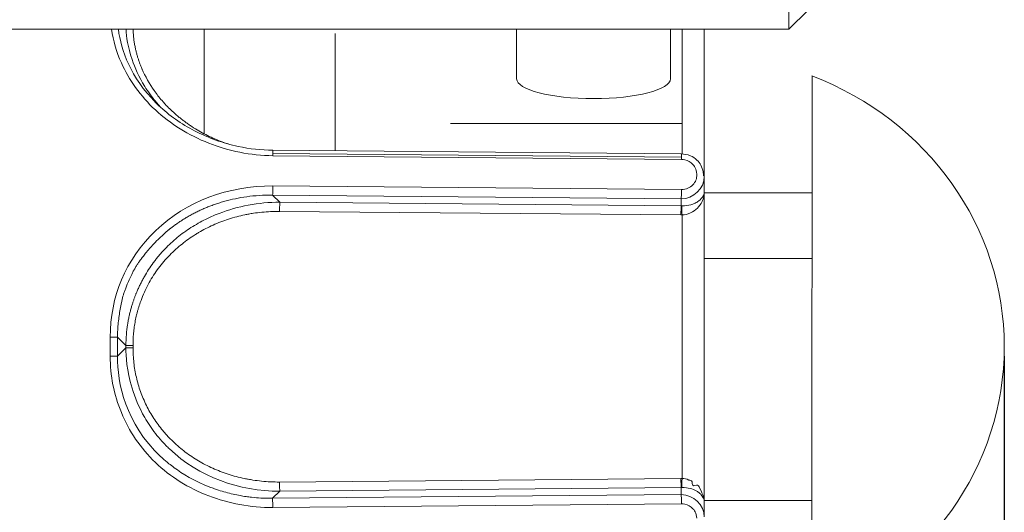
# Model space of a CAD drawing. Extents: x 0 to 283, y -70 to 196.
# Tile 9 of 30: x 147.2 to 153.6, y 104.87 to 108.08. Entities that reach past the tile are written whole.
import ezdxf

# ---------------------------------------------------------------- set-up
doc = ezdxf.new("R2010")
doc.units = 0
doc.layers.get('DEFPOINTS').update_dxf_attribs({"linetype": 'CONTINUOUS'})
doc.layers.add('VISIBLE', color=255, linetype='CONTINUOUS', lineweight=0)
doc.styles.add('SANSSERIF', font='sanss___.ttf')
doc.dimstyles.get("Standard").update_dxf_attribs({"dimtxt": 0.18, "dimasz": 0.18, "dimexe": 0.18, "dimexo": 0.0625, "dimgap": 0.09, "dimtad": 0, "dimtih": 1, "dimtoh": 1, "dimdec": 1, "dimzin": 0, "dimdsep": 46, "dimtxsty": 'SANSSERIF', "dimcen": 0.09, "dimadec": 0, "dimazin": 0, "dimtfac": 1, "dimtdec": 1, "dimtofl": 0, "dimtmove": 0, "dimatfit": 3, "dimfxl": 1, "dimtolj": 1, "dimtzin": 0, "dimarcsym": 0})

# ---------------------------------------------------------------- blocks, each defined once
blk = doc.blocks.new('*D20')
at = {"layer": 'DEFPOINTS', "color": 0, "transparency": 16777216}
for p in [(153.6021, 105.9507), (140.8021, 89.7007), (140.8021, 61.7723)]:
    blk.add_point(p, dxfattribs=at)
at = {"layer": 'VISIBLE', "color": 0, "lineweight": -2, "transparency": 16777216}
for p, q in [((153.6021, 105.8882), (153.6021, 61.5923)), ((140.8021, 89.6382), (140.8021, 61.5923)), ((143.3021, 61.7723), (143.9057, 61.7723)), ((151.1021, 61.7723), (150.4986, 61.7723))]:
    blk.add_line(p, q, dxfattribs=at)
at = {"layer": 'VISIBLE', "color": 0, "transparency": 16777216}
for points in [[(143.3021, 62.1889), (143.3021, 61.3556), (140.8021, 61.7723)], [(151.1021, 62.1889), (151.1021, 61.3556), (153.6021, 61.7723)]]:
    blk.add_solid(points, dxfattribs=at)
at = {"layer": 'VISIBLE', "color": 0, "transparency": 16777216, "insert": (147.2021, 61.7723), "char_height": 2.5, "attachment_point": 5, "style": 'SANSSERIF'}
blk.add_mtext('\\A1;25.6', dxfattribs=at)

msp = doc.modelspace()

# ---------------------------------------------------------------- linework, layer by layer
at = {"layer": 'VISIBLE'}
for p, q in [((152.2021, 115.9507), (152.2021, 108.0132)), ((152.3271, 108.1382), (152.2021, 108.0132)), ((146.0771, 108.0132), (152.2021, 108.0132)), ((148.4021, 108.0132), (148.4021, 107.923)), ((149.2521, 107.2236), (149.2521, 107.9869)), ((149.2521, 107.9869), (149.2521, 107.9869)), ((150.4321, 108.0132), (150.4321, 107.692)), ((151.4321, 108.0132), (151.4321, 107.692)), ((151.5073, 107.2032), (151.5073, 108.0132)), ((151.6521, 107.056), (151.6521, 108.0132)), ((148.4021, 107.923), (148.4021, 107.3338)), ((152.3524, 107.7106), (152.3521, 104.9507)), ((148.0876, 107.5361), (148.1054, 107.5188)), ((148.1067, 107.5193), (148.1174, 107.5075)), ((150.0021, 107.4007), (151.5073, 107.4007)), ((148.8468, 107.2273), (151.5026, 107.2033)), ((148.8468, 107.2272), (148.8468, 107.2272)), ((148.8479, 107.206), (151.5037, 107.1819)), ((151.5026, 107.2033), (151.5026, 107.2033)), ((151.5039, 107.1671), (148.8481, 107.1916)), ((151.652, 107.061), (151.6521, 107.056)), ((151.6521, 106.9599), (151.6521, 107.056)), ((151.5039, 106.9722), (148.8481, 106.9957)), ((151.6521, 106.9627), (151.6521, 106.9599)), ((151.6521, 105.9507), (151.6521, 106.9599)), ((151.6521, 106.9507), (152.3521, 106.9507)), ((148.8463, 106.9358), (151.5021, 106.9118)), ((148.8463, 106.9358), (148.893, 106.8891)), ((148.893, 106.8891), (151.5021, 106.8655)), ((151.5021, 106.9118), (151.5021, 106.8655)), ((151.5004, 106.8067), (148.8912, 106.8302)), ((151.5073, 106.8655), (151.5021, 106.8655)), ((151.5073, 106.8067), (151.5004, 106.8067)), ((151.5073, 105.0946), (151.5073, 106.8067)), ((152.3521, 106.5243), (151.6521, 106.5243)), ((147.855, 106.1955), (147.8736, 106.2788)), ((147.7908, 106.0131), (147.7907, 105.9507)), ((147.8925, 105.9577), (147.8374, 106.0129)), ((147.7907, 105.9507), (147.7907, 105.8887)), ((147.8573, 105.9084), (147.8925, 105.9436)), ((147.8925, 105.9577), (147.8925, 105.9436)), ((147.9391, 105.9576), (147.9391, 105.9437)), ((151.6521, 104.9415), (151.6521, 105.9507)), ((147.7907, 105.8887), (147.8374, 105.8885)), ((147.8374, 105.8885), (147.8573, 105.9084)), ((148.1411, 105.3955), (148.17, 105.3635)), ((148.17, 105.3635), (148.201, 105.3324)), ((148.8912, 105.0711), (151.5004, 105.0947)), ((151.5073, 105.0946), (151.5004, 105.0947)), ((151.5021, 105.0358), (148.893, 105.0122)), ((151.5021, 105.0358), (151.5073, 105.0358)), ((151.5021, 105.0358), (151.5021, 104.9896)), ((151.5509, 105.0844), (151.557, 105.0826)), ((151.557, 105.0826), (151.5634, 105.0811)), ((151.5725, 105.0721), (151.5739, 105.0613)), ((151.5902, 105.0483), (151.6004, 105.051)), ((151.6004, 105.051), (151.6083, 105.0508)), ((151.6182, 105.0398), (151.6338, 105.0086)), ((148.893, 105.0122), (148.8463, 104.9656)), ((148.8463, 104.9656), (151.5021, 104.9896)), ((148.8463, 104.9656), (148.848, 104.9173)), ((148.8481, 104.9057), (151.5039, 104.9292)), ((151.6521, 104.9507), (152.3521, 104.9507)), ((151.6521, 104.9415), (151.6521, 104.8454)), ((152.3521, 104.9507), (152.3521, 104.1906))]:
    msp.add_line(p, q, dxfattribs=at)
for centre, major_axis, ratio, start_param, end_param in [((148.7695, 107.9706), (-0.797, 0.2746), 0.867578, 0.696665, 0.902283), ((150.9321, 107.692), (0.5, 0), 0.258819, 3.141593, 6.283185), ((148.7683, 107.98), (-0.8018, 0.2355), 0.88027, 0.860989, 0.964158), ((148.7703, 107.985), (-0.8063, 0.2254), 0.884257, 0.953114, 1.0051), ((148.8001, 108.0142), (-0.8486, 0.2205), 0.89035, 0.989178, 1.039605), ((148.8808, 108.1593), (-0.9986, 0.1275), 0.93944, 1.308397, 1.357032), ((148.8465, 107.1885), (-0.0002, -0.0386), 0.038174, -4.244348, -3.158429), ((148.8464, 107.1786), (0.0004, 0.0473), 0.03372, -1.291412, -0.952483), ((151.5021, 107.1533), (0.0005, 0.05), 0.033717, -0.959967, -0.000834), ((151.5021, 107.1528), (0.0005, 0.051), 0.03372, -1.287713, -0.963132), ((148.8463, 106.9841), (0.0005, 0.05), 0.033713, 3.403547, 4.945929), ((151.5021, 106.9601), (-0.0005, -0.05), 0.033719, 0.261952, 1.814869), ((148.8918, 105.8506), (-1.0522, 0.1229), 0.980084, -1.457874, -1.263151), ((148.893, 106.8408), (0.0005, 0.05), 0.033751, 0.262533, 1.570449), ((148.8927, 105.8418), (-1.0592, 0.1337), 0.980632, -1.254709, -1.069344), ((148.893, 106.8409), (-0.0005, -0.0498), 0.033749, -1.569446, -1.355122), ((151.5021, 106.8172), (0.0005, 0.05), 0.03375, 0.261954, 1.783195), ((151.5091, 106.8173), (-0.0013, 0.05), 0.041128, 0.262747, 1.569765), ((151.5091, 106.8173), (0.0013, -0.05), 0.041115, -1.571829, -1.358874), ((148.5037, 106.3562), (-0.6391, -0.5655), 0.573184, -1.393861, -1.300229), ((148.7958, 105.9967), (-0.9397, -0.2287), 0.991894, -0.708844, -0.624725), ((148.5665, 106.0467), (-0.115, -0.9543), 0.755017, -1.636069, -1.54275), ((148.7798, 106.0233), (-0.1749, -1.0124), 0.914914, -1.495435, -1.403857), ((147.7891, 106.0126), (0.05, 0.0001), 0.009268, 0.261769, 1.536778), ((148.928, 105.9507), (0, -4.2143), 0.258819, -1.585559, -1.556034), ((147.9408, 105.9577), (-0.05, 0), 0.00188, 0.261767, 1.535856), ((147.9408, 105.9436), (-0.05, 0), 0.001788, -1.535855, -0.261768), ((151.6021, 105.9507), (2, 0), 0.949323, -1.1864, 0), ((151.5021, 105.0841), (-0.0005, 0.05), 0.03375, 1.357446, 2.879641), ((151.5091, 105.0841), (-0.0013, -0.05), 0.041115, -1.782722, -0.261863), ((148.893, 105.0605), (0.0005, -0.05), 0.033749, -1.784849, -0.26197), ((151.5021, 104.9413), (0.0005, -0.05), 0.033719, 1.326727, 2.879641), ((148.8464, 104.9173), (0.0004, -0.0483), 0.033726, 1.328304, 1.57013)]:
    msp.add_ellipse(centre, major_axis=major_axis, ratio=ratio, start_param=start_param, end_param=end_param, dxfattribs=at)
at = {"layer": 'VISIBLE', "extrusion": (0, 0, -1)}
msp.add_ellipse((151.6021, 105.9507), major_axis=(2, 0), ratio=0.949323, start_param=-1.1864, end_param=0, dxfattribs=at)
at = {"layer": 'VISIBLE'}
for points in [[(147.8629, 107.7949), (147.8309, 107.8664), (147.8094, 107.94), (147.7986, 108.0132)], [(147.8434, 108.0131), (147.8613, 107.8761), (147.9233, 107.7002), (148.0876, 107.5361)], [(148.0843, 107.4889), (147.9865, 107.5795), (147.9122, 107.6847), (147.8629, 107.7949)], [(148.4311, 107.2736), (148.3001, 107.325), (148.1817, 107.3987), (148.0843, 107.4889)], [(148.8481, 107.1916), (148.7023, 107.1936), (148.5606, 107.2228), (148.4311, 107.2736)], [(151.5039, 106.9722), (151.5354, 106.9723), (151.5597, 106.9847), (151.5775, 107.0029)], [(151.6482, 106.9248), (151.6507, 106.9357), (151.6521, 106.9474), (151.6521, 106.9599)], [(151.638, 106.8946), (151.6422, 106.9039), (151.6458, 106.9139), (151.6482, 106.9248)], [(147.8629, 105.5224), (147.8146, 105.6394), (147.7901, 105.7644), (147.7907, 105.8887)], [(148.0844, 105.1982), (147.9865, 105.2916), (147.9123, 105.4028), (147.8629, 105.5224)], [(148.4312, 104.9813), (148.3002, 105.0315), (148.1818, 105.1053), (148.0844, 105.1982)], [(151.5073, 105.0946), (151.5211, 105.0941), (151.5368, 105.0915), (151.5509, 105.0844)], [(151.5634, 105.0811), (151.5678, 105.0799), (151.5715, 105.0777), (151.5725, 105.0721)], [(151.5739, 105.0613), (151.5754, 105.0524), (151.5785, 105.0445), (151.5902, 105.0483)], [(151.6083, 105.0508), (151.6121, 105.0496), (151.6149, 105.0462), (151.6182, 105.0398)], [(148.8481, 104.9057), (148.7023, 104.9051), (148.5606, 104.9317), (148.4312, 104.9813)], [(151.5021, 104.9896), (151.5807, 104.99), (151.6521, 104.9212), (151.6521, 104.8454)], [(151.6338, 105.0086), (151.6377, 105.001), (151.6441, 104.9864), (151.6471, 104.976)]]:
    msp.add_open_spline(points, degree=3, dxfattribs=at)
for points, knots in [([(147.8935, 108.0132), (147.896, 107.9652), (147.9045, 107.8989), (147.9503, 107.7636), (147.9764, 107.7041), (148.0349, 107.6101), (148.0576, 107.578), (148.0913, 107.537), (148.0988, 107.5282), (148.1067, 107.5193)], [0.0558891, 0.0558891, 0.0558891, 0.0558891, 0.25, 0.25, 0.375, 0.375, 0.4375, 0.4375, 0.4547078, 0.4547078, 0.4547078, 0.4547078]), ([(148.0053, 107.7375), (148.0038, 107.7406), (148.0023, 107.744), (148.0006, 107.7477), (147.9998, 107.7496), (147.999, 107.7515), (147.9981, 107.7535), (147.9973, 107.7554), (147.9964, 107.7575), (147.9955, 107.7596), (147.9946, 107.7617), (147.9937, 107.7639), (147.9928, 107.7661), (147.9918, 107.7684), (147.9909, 107.7707), (147.9899, 107.7731), (147.988, 107.7778), (147.9861, 107.7829), (147.9841, 107.7882), (147.9821, 107.7935), (147.98, 107.7991), (147.978, 107.8049), (147.9759, 107.8108), (147.9739, 107.817), (147.9718, 107.8234), (147.9698, 107.8298), (147.9677, 107.8365), (147.9657, 107.8435), (147.9637, 107.8505), (147.9617, 107.8578), (147.9598, 107.8653), (147.9579, 107.8729), (147.9561, 107.8807), (147.9543, 107.8889), (147.9525, 107.897), (147.9509, 107.9054), (147.9493, 107.9141), (147.9478, 107.9228), (147.9463, 107.9317), (147.9451, 107.941), (147.9438, 107.9502), (147.9427, 107.9598), (147.9418, 107.9696), (147.9405, 107.9836), (147.9396, 107.9981), (147.9393, 108.0132)], [0.75, 0.75, 0.75, 0.75, 0.7678571, 0.7678571, 0.7678571, 0.7767857, 0.7767857, 0.7767857, 0.7857143, 0.7857143, 0.7857143, 0.7946429, 0.7946429, 0.7946429, 0.8035714, 0.8035714, 0.8035714, 0.8214286, 0.8214286, 0.8214286, 0.8392857, 0.8392857, 0.8392857, 0.8571429, 0.8571429, 0.8571429, 0.875, 0.875, 0.875, 0.8928571, 0.8928571, 0.8928571, 0.9107143, 0.9107143, 0.9107143, 0.9285714, 0.9285714, 0.9285714, 0.9464286, 0.9464286, 0.9464286, 0.9642857, 0.9642857, 0.9642857, 0.9897991, 0.9897991, 0.9897991, 0.9897991]), ([(148.1054, 107.5188), (148.1734, 107.4539), (148.2535, 107.3977), (148.4278, 107.3073), (148.5246, 107.2729), (148.6965, 107.2364), (148.7718, 107.228), (148.8468, 107.2273)], [0, 0, 0, 0, 0.0582121, 0.0582121, 0.1187185, 0.1187185, 0.1637053, 0.1637053, 0.1637053, 0.1637053]), ([(148.5061, 107.2863), (148.4738, 107.299), (148.4421, 107.3133), (148.4114, 107.329), (148.396, 107.3369), (148.3808, 107.3451), (148.366, 107.3538), (148.3511, 107.3624), (148.3364, 107.3714), (148.3221, 107.3807), (148.3149, 107.3854), (148.3078, 107.3902), (148.3007, 107.395), (148.2937, 107.3999), (148.2867, 107.4048), (148.2798, 107.4098), (148.2729, 107.4149), (148.2661, 107.42), (148.2593, 107.4252), (148.2526, 107.4304), (148.2459, 107.4357), (148.2393, 107.4411), (148.2262, 107.4519), (148.2134, 107.463), (148.201, 107.4744)], [0.25, 0.25, 0.25, 0.25, 0.3214286, 0.3214286, 0.3214286, 0.3571429, 0.3571429, 0.3571429, 0.3928571, 0.3928571, 0.3928571, 0.4107143, 0.4107143, 0.4107143, 0.4285714, 0.4285714, 0.4285714, 0.4464286, 0.4464286, 0.4464286, 0.4642857, 0.4642857, 0.4642857, 0.5, 0.5, 0.5, 0.5]), ([(151.5026, 107.2033), (151.5229, 107.2031), (151.5436, 107.1995), (151.578, 107.1852), (151.5926, 107.1755), (151.6145, 107.1537), (151.623, 107.1422), (151.6364, 107.1167), (151.6413, 107.1024), (151.6459, 107.079), (151.6469, 107.0699), (151.6472, 107.0608)], [0, 0, 0, 0, 0.0121855, 0.0121855, 0.02235284, 0.02235284, 0.03080774, 0.03080774, 0.03982165, 0.03982165, 0.04535382, 0.04535382, 0.04535382, 0.04535382]), ([(151.5718, 107.1406), (151.5638, 107.148), (151.5614, 107.1521), (151.5196, 107.1684), (151.5045, 107.1671), (151.5039, 107.1671)], [0.7500264, 0.7500264, 0.7500264, 0.7500264, 0.875, 0.875, 1, 1, 1, 1]), ([(151.6033, 107.0725), (151.602, 107.105), (151.5877, 107.1259), (151.5718, 107.1406), (151.5718, 107.1406), (151.5718, 107.1406)], [0.5000049, 0.5000049, 0.5000049, 0.5000049, 0.75, 0.75, 0.7500264, 0.7500264, 0.7500264, 0.7500264]), ([(151.5775, 107.0029), (151.5775, 107.0029), (151.5775, 107.0029), (151.5952, 107.0212), (151.6046, 107.0401), (151.6033, 107.0725)], [0.2499715, 0.2499715, 0.2499715, 0.2499715, 0.25, 0.25, 0.5000049, 0.5000049, 0.5000049, 0.5000049]), ([(151.6521, 107.056), (151.6521, 107.056), (151.6521, 107.0559), (151.6521, 106.98), (151.5806, 106.9113), (151.5021, 106.9118)], [-0.5002152, -0.5002152, -0.5002152, -0.5002152, -0.5, -0.5, 0, 0, 0, 0]), ([(147.7908, 106.0131), (147.7904, 106.2708), (147.8888, 106.5178), (148.2854, 106.8937), (148.5535, 106.9968), (148.8481, 106.9957)], [0, 0, 0, 0, 0.5, 0.5, 1, 1, 1, 1]), ([(151.6521, 106.9599), (151.6521, 106.9216), (151.6133, 106.8961), (151.6058, 106.8912), (151.5949, 106.8848), (151.5808, 106.8785), (151.5731, 106.8757), (151.5481, 106.8687), (151.5291, 106.8659), (151.5073, 106.8655)], [-1, -1, -1, -1, -0.5, -0.5, -0.375, -0.375, -0.25, -0.25, 0, 0, 0, 0]), ([(148.0722, 106.6172), (148.0853, 106.6313), (148.0982, 106.6445), (148.1108, 106.6567), (148.1172, 106.6628), (148.1234, 106.6687), (148.1296, 106.6744), (148.1327, 106.6772), (148.1358, 106.68), (148.1388, 106.6827), (148.1419, 106.6854), (148.1449, 106.6881), (148.1479, 106.6907), (148.1509, 106.6933), (148.1539, 106.6959), (148.1568, 106.6984), (148.1598, 106.7009), (148.1627, 106.7034), (148.1657, 106.7058), (148.1671, 106.707), (148.1686, 106.7081), (148.17, 106.7093), (148.1714, 106.7105), (148.1729, 106.7117), (148.1743, 106.7128), (148.1757, 106.714), (148.1772, 106.7151), (148.1786, 106.7162), (148.18, 106.7174), (148.1814, 106.7185), (148.1828, 106.7196), (148.1856, 106.7218), (148.1884, 106.7239), (148.1911, 106.726), (148.1939, 106.7281), (148.1966, 106.7302), (148.1993, 106.7322), (148.2064, 106.7375), (148.2137, 106.7428), (148.2211, 106.748), (148.2284, 106.7532), (148.236, 106.7584), (148.2437, 106.7635), (148.2513, 106.7686), (148.2592, 106.7736), (148.2671, 106.7786), (148.2751, 106.7835), (148.2832, 106.7884), (148.2914, 106.7932), (148.2955, 106.7956), (148.2997, 106.798), (148.3039, 106.8004), (148.3081, 106.8028), (148.3123, 106.8051), (148.3166, 106.8074), (148.3208, 106.8098), (148.3251, 106.8121), (148.3295, 106.8143), (148.3338, 106.8166), (148.3382, 106.8189), (148.3426, 106.8211), (148.3514, 106.8256), (148.3603, 106.83), (148.3694, 106.8343), (148.3771, 106.8379), (148.385, 106.8415), (148.3932, 106.8451), (148.4014, 106.8487), (148.4099, 106.8523), (148.4186, 106.8559), (148.4273, 106.8595), (148.4363, 106.863), (148.4455, 106.8665), (148.4548, 106.8699), (148.4643, 106.8734), (148.474, 106.8767), (148.4838, 106.8801), (148.4938, 106.8834), (148.5041, 106.8866), (148.5144, 106.8898), (148.525, 106.8929), (148.5358, 106.8959), (148.5575, 106.9019), (148.5802, 106.9075), (148.604, 106.9125), (148.6278, 106.9175), (148.6527, 106.9218), (148.6786, 106.9254), (148.7305, 106.9326), (148.7866, 106.9366), (148.8463, 106.9358)], [0.5, 0.5, 0.5, 0.5, 0.5357143, 0.5357143, 0.5357143, 0.5535714, 0.5535714, 0.5535714, 0.5625, 0.5625, 0.5625, 0.5714286, 0.5714286, 0.5714286, 0.5803571, 0.5803571, 0.5803571, 0.5892857, 0.5892857, 0.5892857, 0.59375, 0.59375, 0.59375, 0.5982143, 0.5982143, 0.5982143, 0.6026786, 0.6026786, 0.6026786, 0.6071429, 0.6071429, 0.6071429, 0.6160714, 0.6160714, 0.6160714, 0.625, 0.625, 0.625, 0.6428571, 0.6428571, 0.6428571, 0.6607143, 0.6607143, 0.6607143, 0.6785714, 0.6785714, 0.6785714, 0.6964286, 0.6964286, 0.6964286, 0.7053571, 0.7053571, 0.7053571, 0.7142857, 0.7142857, 0.7142857, 0.7232143, 0.7232143, 0.7232143, 0.7321429, 0.7321429, 0.7321429, 0.75, 0.75, 0.75, 0.7678571, 0.7678571, 0.7678571, 0.7857143, 0.7857143, 0.7857143, 0.8035714, 0.8035714, 0.8035714, 0.8214286, 0.8214286, 0.8214286, 0.8392857, 0.8392857, 0.8392857, 0.8571429, 0.8571429, 0.8571429, 0.8928571, 0.8928571, 0.8928571, 0.9285714, 0.9285714, 0.9285714, 1, 1, 1, 1]), ([(151.5073, 106.8067), (151.5424, 106.8076), (151.5841, 106.8273), (151.6183, 106.8614), (151.6296, 106.8763), (151.638, 106.8946)], [0, 0, 0, 0, 0.5, 0.5, 0.7491661, 0.7491661, 0.7491661, 0.7491661]), ([(148.4985, 106.8169), (148.4643, 106.8038), (148.4309, 106.7888), (148.3984, 106.7721), (148.3821, 106.7638), (148.3661, 106.755), (148.3503, 106.7458), (148.3345, 106.7365), (148.319, 106.7269), (148.3038, 106.7168), (148.2886, 106.7067), (148.2736, 106.6962), (148.259, 106.6853), (148.2443, 106.6743), (148.23, 106.663), (148.216, 106.6512), (148.202, 106.6394), (148.1883, 106.6272), (148.175, 106.6146)], [0.25, 0.25, 0.25, 0.25, 0.3214286, 0.3214286, 0.3214286, 0.3571429, 0.3571429, 0.3571429, 0.3928571, 0.3928571, 0.3928571, 0.4285714, 0.4285714, 0.4285714, 0.4642857, 0.4642857, 0.4642857, 0.5, 0.5, 0.5, 0.5]), ([(148.8912, 106.8302), (148.8523, 106.8302), (148.8141, 106.8283), (148.7767, 106.8246), (148.7579, 106.8227), (148.7393, 106.8204), (148.721, 106.8176), (148.7111, 106.8161), (148.7014, 106.8145), (148.6917, 106.8127)], [0, 0, 0, 0, 0.0714286, 0.0714286, 0.0714286, 0.1071429, 0.1071429, 0.1071429, 0.1262014, 0.1262014, 0.1262014, 0.1262014]), ([(148.5089, 106.7619), (148.4921, 106.7554), (148.4755, 106.7485), (148.4593, 106.7413), (148.4431, 106.734), (148.4271, 106.7263), (148.4114, 106.7182), (148.3957, 106.7101), (148.3803, 106.7016), (148.3652, 106.6927), (148.358, 106.6885), (148.3509, 106.6841), (148.3439, 106.6797)], [0.25, 0.25, 0.25, 0.25, 0.2857143, 0.2857143, 0.2857143, 0.3214286, 0.3214286, 0.3214286, 0.3571429, 0.3571429, 0.3571429, 0.3741378, 0.3741378, 0.3741378, 0.3741378]), ([(148.6917, 106.8127), (148.6832, 106.8112), (148.6747, 106.8096), (148.6663, 106.8078), (148.6483, 106.8041), (148.6305, 106.7999), (148.6128, 106.7953), (148.5951, 106.7907), (148.5776, 106.7856), (148.5603, 106.78), (148.543, 106.7744), (148.5258, 106.7684), (148.5089, 106.7619)], [0.1262014, 0.1262014, 0.1262014, 0.1262014, 0.1428571, 0.1428571, 0.1428571, 0.1785714, 0.1785714, 0.1785714, 0.2142857, 0.2142857, 0.2142857, 0.25, 0.25, 0.25, 0.25]), ([(148.3439, 106.6797), (148.3361, 106.6748), (148.3284, 106.6698), (148.3207, 106.6647), (148.3062, 106.6549), (148.2919, 106.6448), (148.278, 106.6342), (148.264, 106.6236), (148.2503, 106.6126), (148.2369, 106.6012), (148.2234, 106.5897), (148.2103, 106.5779), (148.1974, 106.5656)], [0.3741378, 0.3741378, 0.3741378, 0.3741378, 0.3928571, 0.3928571, 0.3928571, 0.4285714, 0.4285714, 0.4285714, 0.4642857, 0.4642857, 0.4642857, 0.5, 0.5, 0.5, 0.5]), ([(148.175, 106.6146), (148.1622, 106.6024), (148.1497, 106.5898), (148.1377, 106.5769), (148.1316, 106.5704), (148.1257, 106.5638), (148.1199, 106.5572), (148.114, 106.5506), (148.1083, 106.5438), (148.1027, 106.537), (148.097, 106.5302), (148.0915, 106.5234), (148.0861, 106.5164), (148.0807, 106.5094), (148.0753, 106.5024), (148.0701, 106.4953), (148.0597, 106.4811), (148.0497, 106.4666), (148.0401, 106.4518), (148.0305, 106.4369), (148.0213, 106.4219), (148.0126, 106.4065), (148.0082, 106.3989), (148.0039, 106.3911), (147.9998, 106.3834), (147.9956, 106.3756), (147.9916, 106.3677), (147.9877, 106.3598), (147.9838, 106.3519), (147.98, 106.3439), (147.9763, 106.3359), (147.9744, 106.3319), (147.9726, 106.3279), (147.9708, 106.3238), (147.969, 106.3198), (147.9673, 106.3157), (147.9655, 106.3117), (147.9646, 106.3094), (147.9636, 106.3071), (147.9626, 106.3046), (147.9616, 106.3022), (147.9605, 106.2998), (147.9595, 106.2972), (147.9585, 106.2947), (147.9574, 106.2921), (147.9564, 106.2894), (147.9553, 106.2867), (147.9542, 106.284), (147.9532, 106.2812), (147.951, 106.2756), (147.9488, 106.2697), (147.9466, 106.2635), (147.9444, 106.2574), (147.9421, 106.251), (147.9399, 106.2443), (147.9377, 106.2376), (147.9354, 106.2306), (147.9332, 106.2234), (147.9309, 106.2161), (147.9287, 106.2086), (147.9265, 106.2008), (147.9243, 106.193), (147.9221, 106.1849), (147.92, 106.1765), (147.9179, 106.1681), (147.9159, 106.1595), (147.9139, 106.1505), (147.9119, 106.1416), (147.91, 106.1323), (147.9082, 106.1228), (147.9064, 106.1132), (147.9047, 106.1034), (147.9031, 106.0933), (147.9, 106.073), (147.8974, 106.0516), (147.8955, 106.029), (147.8937, 106.0064), (147.8926, 105.9827), (147.8925, 105.9577)], [0.5, 0.5, 0.5, 0.5, 0.5357143, 0.5357143, 0.5357143, 0.5535714, 0.5535714, 0.5535714, 0.5714286, 0.5714286, 0.5714286, 0.5892857, 0.5892857, 0.5892857, 0.6071429, 0.6071429, 0.6071429, 0.6428571, 0.6428571, 0.6428571, 0.6785714, 0.6785714, 0.6785714, 0.6964286, 0.6964286, 0.6964286, 0.7142857, 0.7142857, 0.7142857, 0.7321429, 0.7321429, 0.7321429, 0.7410714, 0.7410714, 0.7410714, 0.75, 0.75, 0.75, 0.7589286, 0.7589286, 0.7589286, 0.7678571, 0.7678571, 0.7678571, 0.7767857, 0.7767857, 0.7767857, 0.7857143, 0.7857143, 0.7857143, 0.8035714, 0.8035714, 0.8035714, 0.8214286, 0.8214286, 0.8214286, 0.8392857, 0.8392857, 0.8392857, 0.8571429, 0.8571429, 0.8571429, 0.875, 0.875, 0.875, 0.8928571, 0.8928571, 0.8928571, 0.9107143, 0.9107143, 0.9107143, 0.9285714, 0.9285714, 0.9285714, 0.9642857, 0.9642857, 0.9642857, 1, 1, 1, 1]), ([(148.1974, 106.5656), (148.1837, 106.5525), (148.1704, 106.539), (148.1577, 106.5252), (148.145, 106.5113), (148.1328, 106.4971), (148.1212, 106.4826), (148.1095, 106.468), (148.0984, 106.4531), (148.0878, 106.4379), (148.0772, 106.4226), (148.0672, 106.407), (148.0576, 106.3911), (148.0481, 106.3751), (148.0391, 106.3588), (148.0306, 106.3422), (148.0221, 106.3255), (148.0142, 106.3085), (148.0067, 106.2911), (147.9993, 106.2738), (147.9924, 106.2561), (147.986, 106.238), (147.9814, 106.2249), (147.9771, 106.2117), (147.9732, 106.1985), (147.9712, 106.1919), (147.9693, 106.1853), (147.9675, 106.1787), (147.9657, 106.1721), (147.964, 106.1655), (147.9624, 106.1589), (147.9591, 106.1456), (147.9562, 106.1323), (147.9536, 106.119), (147.9511, 106.1057), (147.9488, 106.0923), (147.9469, 106.0789), (147.945, 106.0655), (147.9435, 106.0521), (147.9423, 106.0387), (147.941, 106.0252), (147.9402, 106.0118), (147.9396, 105.9982), (147.9391, 105.9847), (147.9389, 105.9712), (147.9391, 105.9576)], [0.5, 0.5, 0.5, 0.5, 0.5357143, 0.5357143, 0.5357143, 0.5714286, 0.5714286, 0.5714286, 0.6071429, 0.6071429, 0.6071429, 0.6428571, 0.6428571, 0.6428571, 0.6785714, 0.6785714, 0.6785714, 0.7142857, 0.7142857, 0.7142857, 0.75, 0.75, 0.75, 0.7857143, 0.7857143, 0.7857143, 0.8035714, 0.8035714, 0.8035714, 0.8214286, 0.8214286, 0.8214286, 0.8571429, 0.8571429, 0.8571429, 0.8928571, 0.8928571, 0.8928571, 0.9285714, 0.9285714, 0.9285714, 0.9642857, 0.9642857, 0.9642857, 1, 1, 1, 1]), ([(147.9348, 106.4299), (147.9388, 106.4375), (147.9427, 106.4448), (147.9466, 106.4518), (147.9485, 106.4553), (147.9504, 106.4586), (147.9524, 106.4619), (147.9543, 106.4652), (147.9562, 106.4685), (147.9581, 106.4716), (147.96, 106.4747), (147.9619, 106.4778), (147.9637, 106.4807), (147.9674, 106.4866), (147.9711, 106.4922), (147.9746, 106.4974)], [0.3125, 0.3125, 0.3125, 0.3125, 0.33035714, 0.33035714, 0.33035714, 0.33928571, 0.33928571, 0.33928571, 0.34821429, 0.34821429, 0.34821429, 0.35714286, 0.35714286, 0.35714286, 0.375, 0.375, 0.375, 0.375]), ([(147.9746, 106.4974), (147.9751, 106.4981), (147.9756, 106.4989), (147.9762, 106.4997), (147.9767, 106.5005), (147.9773, 106.5014), (147.978, 106.5023), (147.9786, 106.5032), (147.9793, 106.5042), (147.98, 106.5052), (147.9808, 106.5062), (147.9815, 106.5073), (147.9823, 106.5084), (147.9832, 106.5096), (147.984, 106.5108), (147.9849, 106.512), (147.9858, 106.5132), (147.9868, 106.5145), (147.9877, 106.5159), (147.9897, 106.5186), (147.9919, 106.5215), (147.9942, 106.5246), (147.9966, 106.5277), (147.9991, 106.531), (148.0018, 106.5345), (148.0073, 106.5416), (148.0135, 106.5494), (148.0206, 106.558)], [0.375, 0.375, 0.375, 0.375, 0.37946429, 0.37946429, 0.37946429, 0.38392857, 0.38392857, 0.38392857, 0.38839286, 0.38839286, 0.38839286, 0.39285714, 0.39285714, 0.39285714, 0.39732143, 0.39732143, 0.39732143, 0.40178571, 0.40178571, 0.40178571, 0.41071429, 0.41071429, 0.41071429, 0.41964286, 0.41964286, 0.41964286, 0.4375, 0.4375, 0.4375, 0.4375]), ([(147.8736, 106.2788), (147.8745, 106.2818), (147.8754, 106.2849), (147.8764, 106.2881), (147.8774, 106.2913), (147.8784, 106.2947), (147.8795, 106.2981), (147.8806, 106.3015), (147.8817, 106.305), (147.883, 106.3086), (147.8842, 106.3122), (147.8855, 106.3159), (147.8868, 106.3197), (147.8882, 106.3235), (147.8896, 106.3274), (147.8911, 106.3313), (147.8941, 106.3393), (147.8973, 106.3477), (147.9009, 106.3564)], [0.1875, 0.1875, 0.1875, 0.1875, 0.19642857, 0.19642857, 0.19642857, 0.20535714, 0.20535714, 0.20535714, 0.21428571, 0.21428571, 0.21428571, 0.22321429, 0.22321429, 0.22321429, 0.23214286, 0.23214286, 0.23214286, 0.25, 0.25, 0.25, 0.25]), ([(147.8925, 105.9436), (147.8926, 105.8886), (147.8965, 105.7981), (147.9503, 105.6224), (147.9764, 105.5574), (148.0349, 105.4561), (148.0576, 105.4218), (148.0972, 105.3705), (148.1114, 105.3535), (148.1417, 105.3198), (148.1633, 105.298), (148.3651, 105.1062), (148.6301, 105.0109), (148.893, 105.0122)], [0, 0, 0, 0, 0.25, 0.25, 0.375, 0.375, 0.4375, 0.4375, 0.46875, 0.46875, 0.5, 0.5, 1, 1, 1, 1]), ([(147.9391, 105.9437), (147.939, 105.9274), (147.9394, 105.9111), (147.9402, 105.895), (147.9411, 105.8788), (147.9424, 105.8627), (147.9442, 105.8467), (147.9459, 105.8307), (147.9482, 105.8148), (147.9509, 105.799), (147.9536, 105.7832), (147.9567, 105.7675), (147.9603, 105.7518), (147.9639, 105.7362), (147.968, 105.7206), (147.9726, 105.7052), (147.9771, 105.6898), (147.9821, 105.6744), (147.9876, 105.6591), (147.993, 105.6439), (147.9989, 105.6287), (148.0053, 105.6136)], [0, 0, 0, 0, 0.0357143, 0.0357143, 0.0357143, 0.0714286, 0.0714286, 0.0714286, 0.1071429, 0.1071429, 0.1071429, 0.1428571, 0.1428571, 0.1428571, 0.1785714, 0.1785714, 0.1785714, 0.2142857, 0.2142857, 0.2142857, 0.25, 0.25, 0.25, 0.25]), ([(148.8463, 104.9656), (148.83, 104.9653), (148.8041, 104.9652), (148.7513, 104.9683), (148.7313, 104.9699), (148.698, 104.9736), (148.6863, 104.9751), (148.6619, 104.9786), (148.6435, 104.9817), (148.6051, 104.9887), (148.5737, 104.9957), (148.5258, 105.0088), (148.5016, 105.016), (148.4773, 105.0242), (148.461, 105.0299), (148.4584, 105.0307), (148.3348, 105.0774), (148.2579, 105.1266), (148.1804, 105.1832), (148.1608, 105.1994), (148.1396, 105.2177), (148.1338, 105.2229), (148.1271, 105.229), (148.1252, 105.2308), (148.122, 105.2337), (148.1269, 105.2291), (147.8883, 105.4526), (147.8373, 105.7148), (147.8374, 105.8885)], [0, 0, 0, 0, 0.0625, 0.0625, 0.09375, 0.09375, 0.109375, 0.109375, 0.125, 0.125, 0.1875, 0.1875, 0.21875, 0.234375, 0.234375, 0.25, 0.25, 0.375, 0.375, 0.4375, 0.4375, 0.46875, 0.46875, 0.484375, 0.484375, 0.5, 0.5, 1, 1, 1, 1]), ([(148.0053, 105.6136), (148.0117, 105.5986), (148.0185, 105.5838), (148.0257, 105.5693), (148.0329, 105.5547), (148.0405, 105.5404), (148.0485, 105.5263), (148.0566, 105.5122), (148.0651, 105.4984), (148.0739, 105.4848), (148.0828, 105.4711), (148.0922, 105.4577), (148.1019, 105.4446), (148.1116, 105.4314), (148.1218, 105.4185), (148.1324, 105.4058), (148.1353, 105.4023), (148.1382, 105.3989), (148.1411, 105.3955)], [0.25, 0.25, 0.25, 0.25, 0.2857143, 0.2857143, 0.2857143, 0.3214286, 0.3214286, 0.3214286, 0.3571429, 0.3571429, 0.3571429, 0.3928571, 0.3928571, 0.3928571, 0.4285714, 0.4285714, 0.4285714, 0.438274, 0.438274, 0.438274, 0.438274]), ([(148.201, 105.3324), (148.2132, 105.3206), (148.2259, 105.3092), (148.2388, 105.2982), (148.2517, 105.2872), (148.265, 105.2765), (148.2785, 105.2662), (148.2921, 105.256), (148.306, 105.2461), (148.3202, 105.2366), (148.3344, 105.2271), (148.349, 105.218), (148.3638, 105.2092), (148.3787, 105.2004), (148.3938, 105.1921), (148.4093, 105.1841), (148.4248, 105.1761), (148.4406, 105.1685), (148.4568, 105.1612), (148.4729, 105.1539), (148.4893, 105.1471), (148.5061, 105.1406)], [0.5, 0.5, 0.5, 0.5, 0.5357143, 0.5357143, 0.5357143, 0.5714286, 0.5714286, 0.5714286, 0.6071429, 0.6071429, 0.6071429, 0.6428571, 0.6428571, 0.6428571, 0.6785714, 0.6785714, 0.6785714, 0.7142857, 0.7142857, 0.7142857, 0.75, 0.75, 0.75, 0.75]), ([(148.5061, 105.1406), (148.523, 105.134), (148.54, 105.128), (148.5573, 105.1224), (148.5746, 105.1168), (148.5921, 105.1116), (148.6098, 105.1069), (148.6275, 105.1022), (148.6454, 105.098), (148.6635, 105.0943), (148.6717, 105.0926), (148.6798, 105.091), (148.6881, 105.0895)], [0.75, 0.75, 0.75, 0.75, 0.7857143, 0.7857143, 0.7857143, 0.8214286, 0.8214286, 0.8214286, 0.8571429, 0.8571429, 0.8571429, 0.873172, 0.873172, 0.873172, 0.873172]), ([(148.6881, 105.0895), (148.6982, 105.0876), (148.7083, 105.0859), (148.7185, 105.0844), (148.7371, 105.0815), (148.7559, 105.0791), (148.7748, 105.0772), (148.8128, 105.0734), (148.8516, 105.0713), (148.8912, 105.0711)], [0.873172, 0.873172, 0.873172, 0.873172, 0.8928571, 0.8928571, 0.8928571, 0.9285714, 0.9285714, 0.9285714, 1, 1, 1, 1]), ([(151.6521, 104.9415), (151.6521, 104.9607), (151.6409, 104.9786), (151.6251, 104.9957), (151.62, 105), (151.6139, 105.0047), (151.6121, 105.006), (151.6091, 105.008), (151.6121, 105.0061), (151.588, 105.0217), (151.5756, 105.0254), (151.5448, 105.033), (151.5273, 105.0354), (151.5073, 105.0358)], [0, 0, 0, 0, 0.25, 0.25, 0.375, 0.375, 0.4375, 0.4375, 0.5, 0.5, 0.75, 0.75, 1, 1, 1, 1]), ([(151.6471, 104.976), (151.6487, 104.9708), (151.6487, 104.9705), (151.651, 104.9589), (151.6521, 104.9511), (151.6521, 104.9415)], [-0.125, -0.125, -0.125, -0.125, -0.0625, -0.0625, 0, 0, 0, 0]), ([(151.5718, 104.904), (151.5638, 104.9112), (151.5614, 104.9152), (151.5196, 104.9308), (151.5045, 104.9292), (151.5039, 104.9292)], [0.7500264, 0.7500264, 0.7500264, 0.7500264, 0.875, 0.875, 1, 1, 1, 1]), ([(151.6033, 104.8365), (151.602, 104.8689), (151.5877, 104.8895), (151.5718, 104.904), (151.5718, 104.904), (151.5718, 104.904)], [0.5000049, 0.5000049, 0.5000049, 0.5000049, 0.75, 0.75, 0.7500264, 0.7500264, 0.7500264, 0.7500264])]:
    msp.add_open_spline(points, degree=3, knots=knots, dxfattribs=at)

# ---------------------------------------------------------------- dimensions: what is measured, and where the dimension line sits
dim = msp.add_linear_dim(base=(140.8021, 61.7723), p1=(153.6021, 105.9507), p2=(140.8021, 89.7007), dimstyle='Standard', override={"dimtxt": 2.5, "dimasz": 2.5, "dimdec": 1, "dimlfac": 2}, dxfattribs=at)
dim.commit()
dim.dimension.update_dxf_attribs({"geometry": '*D20', "text_midpoint": (147.2021, 61.7723)})

doc.saveas('drawing.dxf')
